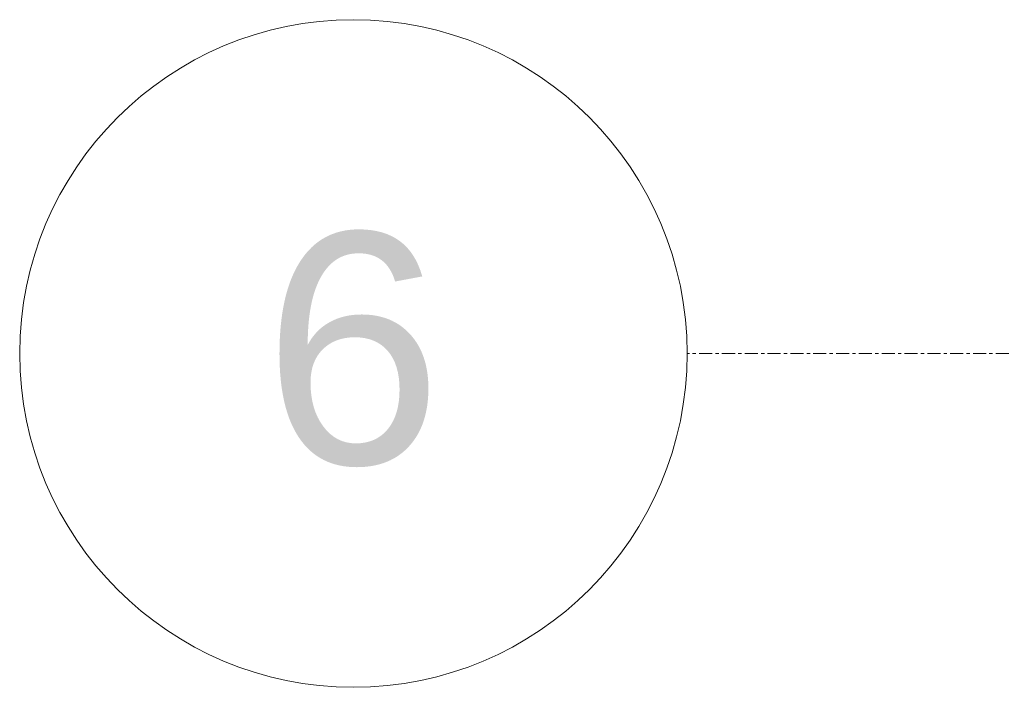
# Model space of a CAD drawing. Header units: millimetres. Extents: x 3690 to 285311, y -2348 to 78336.
# Tile 9 of 46: x 70880 to 71839, y 75135 to 75785. Entities that reach past the tile are written whole.
import ezdxf

# ---------------------------------------------------------------- set-up
doc = ezdxf.new("R2010")
doc.units = ezdxf.units.MM
doc.linetypes.add('Ligne de quadrillage', pattern=[22.225, 12.7, -3.175, 3.175, -3.175])
doc.layers.add('S-GRID', color=1, linetype='Continuous', lineweight=9)
doc.layers.add('S-GRID-IDEN', color=1, linetype='Continuous', lineweight=9)
doc.styles.add('Arial_5', font='arial.ttf', dxfattribs={"height": 225})

# ---------------------------------------------------------------- blocks, each defined once
blk = doc.blocks.new('Quadrillage - M_Extrémité de la ligne de quadrillage - Cercle-11575-Fondations variante')
at = {"layer": 'S-GRID-IDEN'}
blk.add_circle((0, 0), 6.5, dxfattribs=at)

msp = doc.modelspace()

# ---------------------------------------------------------------- linework, layer by layer
at = {"layer": 'S-GRID', "linetype": 'Ligne de quadrillage'}
msp.add_line((82867.38, 75460.27), (71530.46, 75460.27), dxfattribs=at)

# ---------------------------------------------------------------- block references
at = {"layer": 'S-GRID-IDEN', "xscale": 49.99999999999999, "yscale": 49.99999999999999, "zscale": 49.99999999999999, "rotation": 89.9999999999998}
msp.add_blockref('Quadrillage - M_Extrémité de la ligne de quadrillage - Cercle-11575-Fondations variante', (71205.46, 75460.27), dxfattribs=at)

# ---------------------------------------------------------------- next in the draw order: texts
at = {"layer": 'S-GRID-IDEN', "insert": (71117.5, 75577.78), "char_height": 225, "width": 212.4472, "attachment_point": 1, "style": 'Arial_5', "bg_fill": 3, "box_fill_scale": 1.25, "bg_fill_color": 256, "bg_fill_true_color": 13158600, "bg_fill_transparency": 0}
msp.add_mtext('6', dxfattribs=at)

doc.saveas('drawing.dxf')
